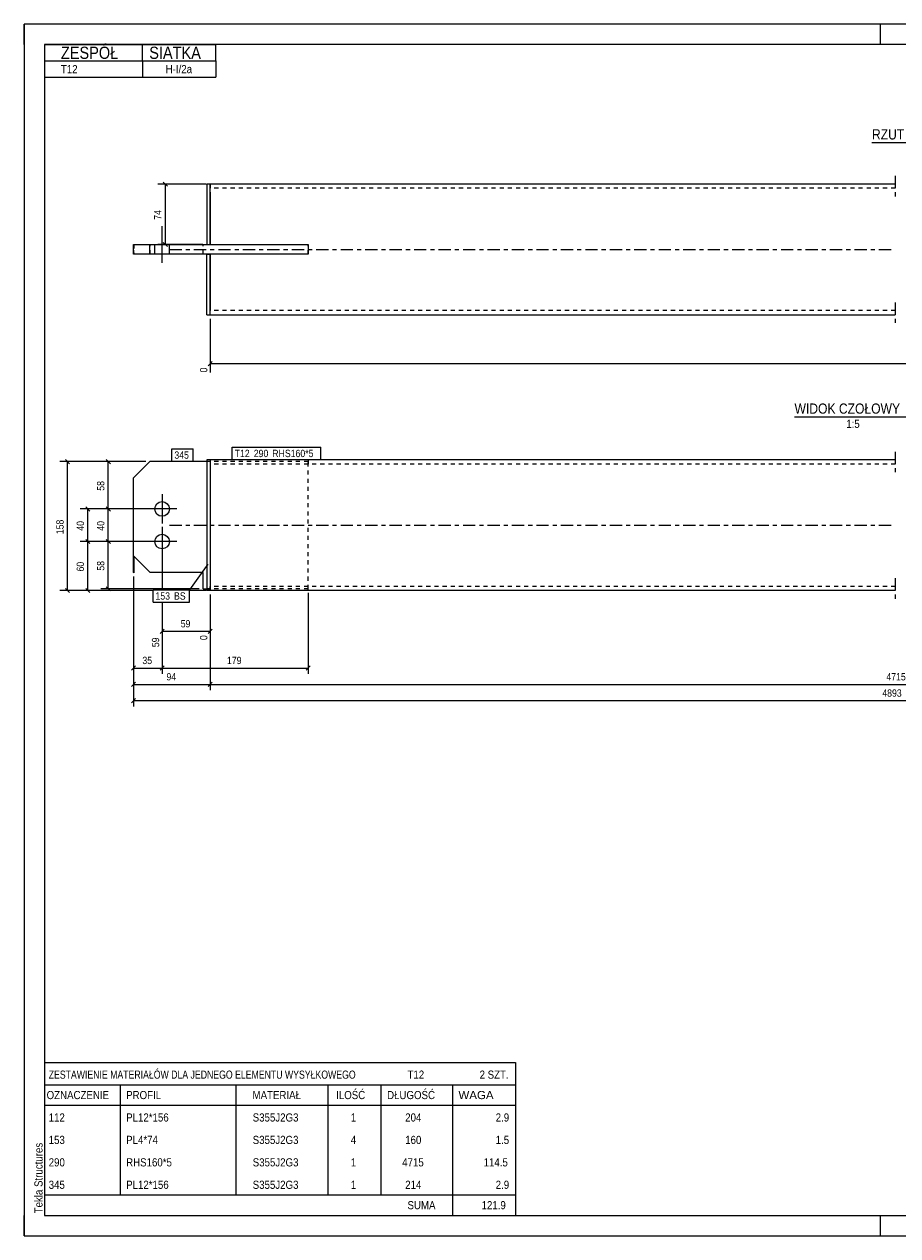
# Model space of a CAD drawing. Header units: millimetres. Extents: x 0 to 420, y 0 to 297.
# Tile 1 of 2: x 0 to 214, y 0 to 297. Entities that reach past the tile are written whole.
import ezdxf

# ---------------------------------------------------------------- set-up
doc = ezdxf.new("R2010")
doc.units = ezdxf.units.MM
for name, pattern in [('XKITLINE00', [0]), ('XKITLINE01', [4, 1, -1, 1, -1]), ('XKITLINE03', [6, 3, -1, 1, -1])]:
    doc.linetypes.add(name, pattern=pattern)
for name, color, linetype, lineweight in [('Arkusz rysunku', 3, 'Continuous', 0), ('Element', 2, 'Continuous', 0), ('Inny typ obiektu', 7, 'Continuous', 0), ('Wymiar', 4, 'Continuous', 0), ('Znak elementu', 2, 'Continuous', 0), ('Śruba', 3, 'Continuous', 0)]:
    doc.layers.add(name, color=color, linetype=linetype, lineweight=lineweight)
doc.styles.add('ARIAL', font='ARIAL.TTF')

msp = doc.modelspace()

# ---------------------------------------------------------------- linework, layer by layer
at = {"layer": 'Arkusz rysunku', "linetype": 'XKITLINE00', "lineweight": 0}
for p, q in [((420, 297), (0, 297)), ((0, 297), (0, 0)), ((0, 292), (0, 297)), ((5, 297), (0, 297)), ((210, 292), (210, 297)), ((415, 292), (5, 292)), ((5, 292), (5, 5)), ((0, 0), (0, 5)), ((5, 5), (415, 5)), ((210, 0), (210, 5)), ((0, 0), (420, 0))]:
    msp.add_line(p, q, dxfattribs=at)
at = {"layer": 'Element', "linetype": 'XKITLINE03', "lineweight": 0}
for p, q in [((213.62, 259.8), (213.62, 254.8)), ((35.62, 241.8), (213.62, 241.8)), ((213.62, 228.8), (213.62, 223.8)), ((213.62, 192.18), (213.62, 187.18)), ((35.62, 174.18), (213.62, 174.18)), ((213.62, 161.18), (213.62, 156.18))]:
    msp.add_line(p, q, dxfattribs=at)
at = {"layer": 'Element', "linetype": 'XKITLINE00', "lineweight": 0}
for p, q in [((45.62, 257.8), (44.82, 257.8)), ((44.82, 257.8), (44.82, 243)), ((213.62, 257.8), (45.62, 257.8)), ((45.62, 243), (45.62, 257.8)), ((45.62, 255.8), (45.62, 243)), ((26.82, 243), (44.82, 243)), ((26.82, 240.6), (26.82, 243)), ((44.82, 240.6), (26.82, 240.6)), ((30.82, 240.6), (30.82, 243)), ((44.82, 243), (45.62, 243)), ((44.82, 240.6), (45.62, 240.6)), ((44.82, 225.8), (44.82, 240.6)), ((45.62, 243), (69.62, 243)), ((69.62, 240.6), (45.62, 240.6)), ((45.62, 240.6), (45.62, 227.8)), ((45.62, 225.8), (45.62, 240.6)), ((69.62, 243), (69.62, 240.6)), ((44.82, 225.8), (45.62, 225.8)), ((45.62, 225.8), (213.62, 225.8)), ((45.62, 190.18), (44.82, 190.18)), ((44.82, 190.18), (44.82, 158.18)), ((213.62, 190.18), (45.62, 190.18)), ((45.62, 190.18), (45.62, 158.18)), ((26.82, 185.78), (30.82, 189.78)), ((44.82, 189.78), (30.82, 189.78)), ((45.62, 188.18), (45.62, 160.18)), ((26.82, 162.58), (26.82, 185.78)), ((30.92, 162.57), (26.92, 166.57)), ((26.92, 166.57), (26.92, 162.48)), ((26.82, 162.58), (26.92, 162.48)), ((43.92, 162.56), (30.92, 162.57)), ((43.92, 158.58), (43.92, 162.56)), ((43.92, 158.58), (44.82, 158.58)), ((45.62, 158.18), (44.82, 158.18)), ((213.62, 158.18), (45.62, 158.18))]:
    msp.add_line(p, q, dxfattribs=at)
at = {"layer": 'Element', "linetype": 'XKITLINE01', "lineweight": 0}
for p, q in [((45.62, 257.8), (45.62, 255.8)), ((213.62, 256.8), (45.62, 256.8)), ((26.82, 240.6), (26.82, 243)), ((26.82, 243), (26.92, 243)), ((26.92, 243), (26.92, 240.6)), ((26.92, 240.6), (26.92, 243)), ((30.92, 240.6), (30.92, 243)), ((43.92, 240.6), (43.92, 243)), ((43.92, 240.6), (43.92, 243)), ((69.62, 240.6), (43.92, 240.6)), ((44.82, 243), (69.62, 243)), ((69.62, 243), (69.62, 240.6)), ((69.62, 240.6), (69.62, 243)), ((45.62, 227.8), (45.62, 225.8)), ((213.62, 226.8), (45.62, 226.8)), ((45.62, 190.18), (44.82, 190.18)), ((44.82, 190.18), (44.82, 158.18)), ((45.62, 190.18), (45.62, 188.18)), ((45.62, 190.18), (45.62, 188.95)), ((45.62, 190.18), (45.62, 158.18)), ((69.62, 190.18), (69.62, 189.18)), ((69.62, 189.78), (44.82, 189.78)), ((213.62, 189.18), (45.62, 189.18)), ((69.62, 158.58), (69.62, 189.78)), ((26.92, 162.48), (26.82, 162.58)), ((69.62, 158.58), (44.82, 158.58)), ((44.82, 158.58), (45.62, 158.58)), ((45.62, 158.18), (44.82, 158.18)), ((45.62, 158.18), (45.62, 160.18)), ((213.62, 159.18), (45.62, 159.18)), ((69.62, 158.18), (69.62, 159.18))]:
    msp.add_line(p, q, dxfattribs=at)
at = {"layer": 'Inny typ obiektu', "linetype": 'XKITLINE00', "lineweight": 0}
for p, q in [((5, 292), (47, 292)), ((5, 292), (5, 288)), ((29, 288), (29, 292)), ((47, 288), (47, 292)), ((5, 288), (47, 288)), ((5, 288), (5, 284)), ((29, 288), (29, 284)), ((47, 288), (47, 284)), ((5, 284), (47, 284)), ((207.92, 268), (230.52, 268)), ((188.92, 200.78), (218, 200.78)), ((5, 42.5), (5, 37)), ((5, 42.5), (120.5, 42.5)), ((120.5, 42.5), (120.5, 37)), ((5, 37), (5, 32)), ((5, 37), (120.5, 37)), ((23.5, 37), (23.5, 32)), ((52, 32), (52, 37)), ((74.5, 37), (74.5, 32)), ((87.5, 37), (87.5, 32)), ((105, 37), (105, 32)), ((120.5, 37), (120.5, 32)), ((5, 32), (120.5, 32)), ((5, 32), (5, 26.5)), ((23.5, 32), (23.5, 26.5)), ((52, 26.5), (52, 32)), ((74.5, 32), (74.5, 26.5)), ((87.5, 32), (87.5, 26.5)), ((105, 32), (105, 26.5)), ((120.5, 32), (120.5, 26.5)), ((5, 26.5), (5, 21)), ((23.5, 26.5), (23.5, 21)), ((52, 21), (52, 26.5)), ((74.5, 26.5), (74.5, 21)), ((87.5, 26.5), (87.5, 21)), ((105, 26.5), (105, 21)), ((120.5, 26.5), (120.5, 21)), ((5, 21), (5, 15.5)), ((23.5, 21), (23.5, 15.5)), ((52, 15.5), (52, 21)), ((74.5, 21), (74.5, 15.5)), ((87.5, 21), (87.5, 15.5)), ((105, 21), (105, 15.5)), ((120.5, 21), (120.5, 15.5)), ((5, 15.5), (5, 10)), ((23.5, 15.5), (23.5, 10)), ((52, 10), (52, 15.5)), ((74.5, 15.5), (74.5, 10)), ((87.5, 15.5), (87.5, 10)), ((105, 15.5), (105, 10)), ((120.5, 15.5), (120.5, 10)), ((5, 10), (5, 5)), ((5, 10), (120.5, 10)), ((105, 10), (105, 5)), ((120.5, 10), (120.5, 5)), ((5, 5), (120.5, 5))]:
    msp.add_line(p, q, dxfattribs=at)
at = {"layer": 'Wymiar', "linetype": 'XKITLINE00', "lineweight": 0}
for p, q in [((44.62, 257.8), (32.76, 257.8)), ((34.11, 258.31), (35.13, 257.29)), ((34.62, 243), (34.62, 257.8)), ((43.82, 243), (32.76, 243)), ((34.11, 243.51), (35.13, 242.49)), ((45.62, 224.8), (45.62, 211.64)), ((46.13, 214.31), (45.11, 213.29)), ((45.62, 213.8), (392.42, 213.8)), ((10.11, 190.29), (11.13, 189.27)), ((20.11, 190.29), (21.13, 189.27)), ((29.82, 189.78), (8.76, 189.78)), ((10.62, 158.18), (10.62, 189.78)), ((29.82, 189.78), (18.76, 189.78)), ((20.62, 178.18), (20.62, 189.78)), ((15.11, 178.69), (16.13, 177.67)), ((20.11, 178.69), (21.13, 177.67)), ((20.11, 178.69), (21.13, 177.67)), ((32.82, 178.18), (13.76, 178.18)), ((15.62, 170.18), (15.62, 178.18)), ((32.82, 178.18), (18.76, 178.18)), ((32.82, 178.18), (18.76, 178.18)), ((20.62, 170.18), (20.62, 178.18)), ((32.82, 170.18), (13.76, 170.18)), ((32.82, 170.18), (13.76, 170.18)), ((15.11, 170.69), (16.13, 169.67)), ((15.11, 170.69), (16.13, 169.67)), ((15.62, 158.18), (15.62, 170.18)), ((32.82, 170.18), (18.76, 170.18)), ((32.82, 170.18), (18.76, 170.18)), ((20.11, 170.69), (21.13, 169.67)), ((20.11, 170.69), (21.13, 169.67)), ((20.62, 158.58), (20.62, 170.18)), ((33.82, 169.18), (33.82, 158.34)), ((33.82, 169.18), (33.82, 158.34)), ((33.82, 169.18), (33.82, 158.34)), ((26.82, 161.58), (26.82, 129.74)), ((26.82, 161.58), (26.82, 133.74)), ((26.82, 161.58), (26.82, 137.74)), ((31.59, 158.18), (8.76, 158.18)), ((10.11, 158.69), (11.13, 157.67)), ((31.59, 158.18), (13.76, 158.18)), ((15.11, 158.69), (16.13, 157.67)), ((42.92, 158.58), (18.76, 158.58)), ((20.11, 159.09), (21.13, 158.07)), ((44.62, 158.18), (40.54, 158.18)), ((44.62, 158.18), (40.54, 158.18)), ((69.62, 157.58), (69.62, 137.74)), ((33.82, 155.34), (33.82, 137.74)), ((33.82, 155.34), (33.82, 137.74)), ((33.82, 155.34), (33.82, 143.89)), ((45.62, 157.18), (45.62, 133.74)), ((45.62, 157.18), (45.62, 133.74)), ((45.62, 157.18), (45.62, 146.02)), ((34.33, 148.69), (33.31, 147.67)), ((46.13, 148.69), (45.11, 147.67)), ((33.82, 148.18), (45.62, 148.18)), ((27.33, 139.69), (26.31, 138.67)), ((34.33, 139.69), (33.31, 138.67)), ((34.33, 139.69), (33.31, 138.67)), ((70.13, 139.69), (69.11, 138.67)), ((26.82, 139.18), (33.82, 139.18)), ((33.82, 139.18), (69.62, 139.18)), ((27.33, 135.69), (26.31, 134.67)), ((26.82, 135.18), (45.62, 135.18)), ((46.13, 135.69), (45.11, 134.67)), ((46.13, 135.69), (45.11, 134.67)), ((45.62, 135.18), (382.62, 135.18)), ((27.33, 131.69), (26.31, 130.67)), ((26.82, 131.18), (399.42, 131.18))]:
    msp.add_line(p, q, dxfattribs=at)
at = {"layer": 'Znak elementu', "linetype": 'XKITLINE00', "lineweight": 0}
for p, q in [((51.02, 193.28), (72.78, 193.28)), ((51.02, 190.28), (51.02, 193.28)), ((72.78, 190.28), (72.78, 193.28)), ((36.22, 192.88), (41.43, 192.88)), ((36.22, 189.88), (36.22, 192.88)), ((41.43, 189.88), (41.43, 192.88)), ((51.02, 190.28), (72.78, 190.28)), ((36.22, 189.88), (41.43, 189.88)), ((45.04, 164.64), (40.54, 158.34)), ((31.59, 158.34), (40.54, 158.34)), ((31.59, 155.34), (31.59, 158.34)), ((40.54, 155.34), (40.54, 158.34)), ((31.59, 155.34), (40.54, 155.34))]:
    msp.add_line(p, q, dxfattribs=at)
at = {"layer": 'Śruba', "linetype": 'XKITLINE00', "lineweight": 0}
for p, q in [((33.82, 238.5), (33.82, 247.5)), ((33.82, 238.5), (33.82, 247.5)), ((32.02, 240.6), (32.02, 243)), ((32.02, 240.6), (32.02, 243)), ((35.62, 240.6), (35.62, 243)), ((35.62, 240.6), (35.62, 243)), ((33.82, 181.78), (33.82, 174.58)), ((37.42, 178.18), (30.22, 178.18)), ((33.82, 173.78), (33.82, 166.58)), ((37.42, 170.18), (30.22, 170.18))]:
    msp.add_line(p, q, dxfattribs=at)
for centre in [(33.82, 178.18), (33.82, 170.18)]:
    msp.add_circle(centre, 1.8, dxfattribs=at)

# ---------------------------------------------------------------- texts
at = {"layer": 'Arkusz rysunku', "style": 'ARIAL', "width": 0.85}
msp.add_text('Tekla Structures', height=2, rotation=90, dxfattribs=at).set_placement((4.5, 5.5))
at = {"layer": 'Inny typ obiektu', "style": 'ARIAL'}
for s, height, width, p in [('ZESPÓŁ', 3, 0.85, (9, 288.5)), ('SIATKA', 3, 0.85, (30.66, 288.5)), ('T12', 2, 0.85, (9, 285)), ('H-I/2a', 2, 0.85, (34.7, 285)), ('RZUT Z GÓRY', 2.5, 0.85, (207.92, 268.75)), ('WIDOK CZOŁOWY', 2.5, 0.85, (188.92, 201.53)), ('1:5', 2, 0.85, (201.61, 198.03)), ('ZESTAWIENIE MATERIAŁÓW DLA JEDNEGO ELEMENTU WYSYŁKOWEGO', 2, 0.765, (6, 38.5)), ('T12', 2, 0.85, (94, 38.5)), ('2', 2, 0.85, (111.69, 38.5)), (' SZT.', 2, 0.85, (113, 38.5)), ('MATERIAŁ', 2, 0.85, (56, 33.5)), ('ILOŚĆ', 2, 0.85, (76.5, 33.5)), ('DŁUGOŚĆ', 2, 0.85, (89, 33.5)), ('OZNACZENIE', 2, 0.85, (5.5, 33.5)), ('PROFIL', 2, 0.85, (25, 33.5)), ('WAGA', 2, 1.008832, (106.5, 33.5)), ('112', 2, 0.85, (6, 28)), ('PL12*156', 2, 0.85, (25, 28)), ('S355J2G3', 2, 0.85, (56.04, 28)), ('1', 2, 0.85, (80.09, 28)), ('204', 2, 0.85, (93.44, 28)), ('2.9', 2, 0.85, (115.63, 28)), ('153', 2, 0.85, (6, 22.5)), ('PL4*74', 2, 0.85, (25, 22.5)), ('S355J2G3', 2, 0.85, (56.04, 22.5)), ('4', 2, 0.85, (80.09, 22.5)), ('160', 2, 0.85, (93.44, 22.5)), ('1.5', 2, 0.85, (115.63, 22.5)), ('290', 2, 0.85, (6, 17)), ('RHS160*5', 2, 0.85, (25, 17)), ('S355J2G3', 2, 0.85, (56.04, 17)), ('1', 2, 0.85, (80.09, 17)), ('4715', 2, 0.85, (92.7, 17)), ('114.5', 2, 0.85, (112.67, 17)), ('345', 2, 0.85, (6, 11.5)), ('PL12*156', 2, 0.85, (25, 11.5)), ('S355J2G3', 2, 0.85, (56.04, 11.5)), ('1', 2, 0.85, (80.09, 11.5)), ('214', 2, 0.85, (93.44, 11.5)), ('2.9', 2, 0.85, (115.63, 11.5)), ('SUMA', 2, 0.85, (94, 6.5)), ('121.9', 2, 0.85, (112.17, 6.5))]:
    msp.add_text(s, height=height, dxfattribs=dict(at, width=width)).set_placement(p)
at = {"layer": 'Wymiar', "style": 'ARIAL', "width": 0.85}
for s, p in [('74', (33.66, 249.06)), ('0', (44.9, 211.64)), ('58', (19.66, 182.64)), ('158', (9.66, 171.98)), ('40', (14.66, 172.84)), ('40', (19.66, 172.84)), ('60', (14.66, 162.84)), ('58', (19.66, 163.04)), ('59', (33.1, 144.29)), ('0', (44.9, 146.02))]:
    msp.add_text(s, height=1.8, rotation=90.0002, dxfattribs=at).set_placement(p)
for s, p in [('59', (38.38, 149.14)), ('35', (28.98, 140.14)), ('179', (49.72, 140.14)), ('94', (34.88, 136.14)), ('4715', (211.45, 136.14)), ('4893', (210.45, 132.14))]:
    msp.add_text(s, height=1.8, dxfattribs=at).set_placement(p)
at = {"layer": 'Znak elementu', "style": 'ARIAL', "width": 0.85}
for s, p in [('345', (36.82, 190.48)), ('T12', (51.62, 190.88)), ('290', (56.3, 190.88)), ('RHS160*5', (60.84, 190.88)), ('153', (32.19, 155.94)), ('BS', (36.74, 155.94))]:
    msp.add_text(s, height=1.8, dxfattribs=at).set_placement(p)

doc.saveas('drawing.dxf')
